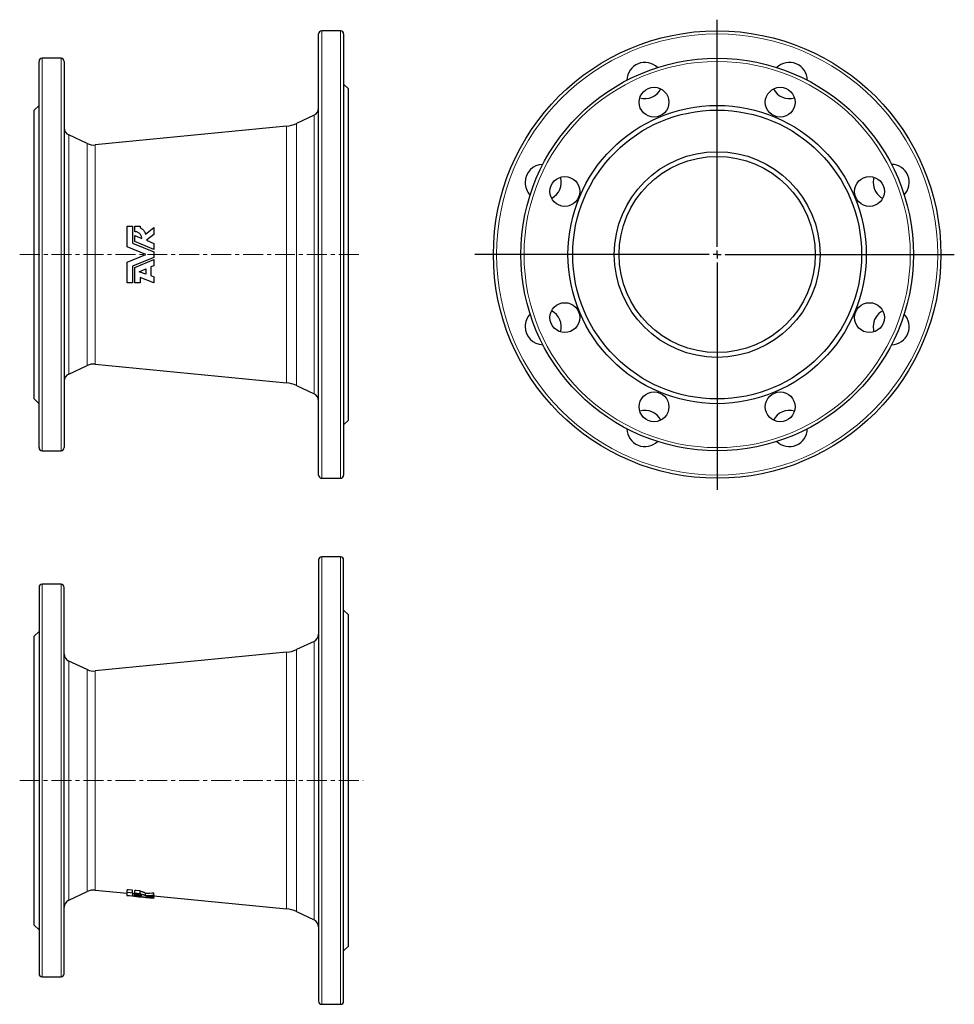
# Model space of a CAD drawing. Header units: millimetres. Extents: x 74 to 669, y 13 to 640.
import ezdxf

# ---------------------------------------------------------------- set-up
doc = ezdxf.new("R2010")
doc.units = ezdxf.units.MM
doc.linetypes.add('CENTERX2', pattern=[20.32, 12.7, -2.54, 2.54, -2.54])
doc.layers.add('FORMAT', color=7, linetype='Continuous')

# ---------------------------------------------------------------- blocks, each defined once
blk = doc.blocks.new('SW_CENTERMARKSYMBOL_0')
at = {"layer": 'FORMAT', "color": 0}
for p, q in [((0, 5), (0, 149.57)), ((-5, 0), (-154.3, 0)), ((0, 0), (-2.5, 0)), ((0, 0), (0, 2.5)), ((0, 0), (0, -2.5)), ((0, 0), (2.5, 0)), ((5, 0), (151.04, 0)), ((0, -5), (0, -149.79))]:
    blk.add_line(p, q, dxfattribs=at)

msp = doc.modelspace()

# ---------------------------------------------------------------- linework, layer by layer
at = {"color": 7, "linetype": 'Continuous', "lineweight": 25}
for p, q in [((264.21, 349.79), (264.21, 630.79)), ((278.21, 632.79), (266.21, 632.79)), ((280.21, 630.79), (280.21, 490.29)), ((100.21, 615.29), (88.21, 615.29)), ((86.21, 367.29), (86.21, 613.29)), ((102.21, 613.29), (102.21, 490.29)), ((283.21, 595.79), (280.21, 598.79)), ((283.21, 490.29), (283.21, 595.79)), ((86.21, 585.29), (83.21, 582.29)), ((83.21, 490.29), (83.21, 582.29)), ((261.33, 578.95), (250.23, 573.77)), ((243.72, 571.99), (122.02, 560.09)), ((116.82, 560.98), (105.1, 566.45)), ((142.23, 495.18), (142.23, 508.29)), ((142.23, 508.29), (145.78, 508.29)), ((145.78, 508.29), (145.78, 497.62)), ((147.16, 508.29), (150.58, 508.29)), ((147.16, 504.86), (147.16, 508.29)), ((150.58, 508.29), (150.58, 507.26)), ((147.16, 498.54), (147.16, 502.38)), ((147.16, 502.38), (151.61, 500.57)), ((153.94, 503.34), (159.37, 507.44)), ((159.37, 502.98), (154.57, 499.36)), ((159.37, 507.44), (159.37, 502.98)), ((145.78, 497.62), (159.37, 492.09)), ((159.37, 493.57), (147.16, 498.54)), ((154.57, 499.36), (159.37, 497.41)), ((159.37, 497.41), (159.37, 493.57)), ((83.21, 398.29), (83.21, 490.29)), ((102.21, 490.29), (102.21, 367.29)), ((154.23, 490.29), (142.23, 495.18)), ((142.23, 485.41), (154.23, 490.29)), ((159.37, 492.09), (159.37, 488.5)), ((280.21, 490.29), (280.21, 349.79)), ((283.21, 384.79), (283.21, 490.29)), ((142.23, 472.29), (142.23, 485.41)), ((159.37, 488.5), (145.78, 482.97)), ((145.78, 482.97), (145.78, 472.29)), ((147.16, 482.05), (159.37, 487.02)), ((159.37, 483.18), (157.48, 482.41)), ((159.37, 487.02), (159.37, 483.18)), ((147.16, 472.29), (147.16, 482.05)), ((149.96, 479.35), (154.23, 481.08)), ((154.23, 477.71), (149.96, 479.35)), ((154.23, 481.08), (154.23, 477.71)), ((157.48, 482.41), (157.48, 476.83)), ((157.48, 476.83), (159.37, 476.1)), ((145.78, 472.29), (142.23, 472.29)), ((150.58, 472.29), (147.16, 472.29)), ((150.58, 475.66), (150.58, 472.29)), ((159.37, 472.29), (150.58, 475.66)), ((159.37, 476.1), (159.37, 472.29)), ((122.02, 420.49), (243.72, 408.59)), ((105.1, 414.14), (116.82, 419.6)), ((250.23, 406.81), (261.33, 401.64)), ((83.21, 398.29), (86.21, 395.29)), ((280.21, 381.79), (283.21, 384.79)), ((88.21, 365.29), (100.21, 365.29)), ((266.21, 347.79), (278.21, 347.79)), ((264.21, 295.72), (264.21, 14.72)), ((278.21, 297.72), (266.21, 297.72)), ((280.21, 14.72), (280.21, 295.72)), ((86.21, 278.22), (86.21, 32.22)), ((100.21, 280.22), (88.21, 280.22)), ((102.21, 32.22), (102.21, 278.22)), ((283.21, 260.72), (280.21, 263.72)), ((283.21, 49.72), (283.21, 260.72)), ((86.21, 250.22), (83.21, 247.22)), ((83.21, 63.22), (83.21, 247.22)), ((261.33, 243.87), (250.23, 238.7)), ((243.72, 236.92), (122.02, 225.02)), ((116.82, 225.91), (105.1, 231.37)), ((105.1, 79.06), (116.82, 84.53)), ((122.02, 85.42), (142.23, 83.44)), ((142.23, 84.18), (142.23, 85.73)), ((142.23, 82.1), (142.23, 84.18)), ((145.78, 83.82), (145.78, 85.38)), ((145.78, 83.82), (145.78, 81.95)), ((147.16, 83.68), (147.16, 85.24)), ((147.16, 82.91), (147.16, 83.68)), ((147.16, 82.45), (147.16, 82.91)), ((147.16, 81.91), (147.16, 82.45)), ((150.58, 83.34), (150.58, 84.89)), ((150.58, 83.34), (150.58, 83.09)), ((153.94, 81.94), (153.94, 83.47)), ((159.37, 82.24), (159.37, 83.79)), ((159.37, 82.24), (159.37, 81.34)), ((159.37, 81.76), (243.72, 73.52)), ((154.23, 80.76), (159.37, 80.26)), ((159.37, 80.6), (159.37, 81.34)), ((159.37, 80.6), (159.37, 80.33)), ((159.37, 80.28), (159.37, 80.33)), ((159.37, 80.28), (159.37, 80.26)), ((250.23, 71.74), (261.33, 66.56)), ((83.21, 63.22), (86.21, 60.22)), ((280.21, 46.72), (283.21, 49.72)), ((88.21, 30.22), (100.21, 30.22)), ((266.21, 12.72), (278.21, 12.72))]:
    msp.add_line(p, q, dxfattribs=at)
at = {"color": 8, "linetype": 'Continuous', "lineweight": 18}
for p, q in [((266.21, 632.79), (266.21, 347.79)), ((278.21, 490.29), (278.21, 632.79)), ((88.21, 615.29), (88.21, 365.29)), ((100.21, 490.29), (100.21, 615.29)), ((261.33, 401.64), (261.33, 578.95)), ((243.72, 408.59), (243.72, 571.99)), ((250.23, 573.77), (250.23, 406.81)), ((105.1, 566.45), (105.1, 490.29)), ((116.82, 490.29), (116.82, 560.98)), ((122.02, 560.09), (122.02, 420.49)), ((100.21, 365.29), (100.21, 490.29)), ((105.1, 490.29), (105.1, 414.14)), ((116.82, 419.6), (116.82, 490.29)), ((278.21, 347.79), (278.21, 490.29)), ((266.21, 297.72), (266.21, 12.72)), ((278.21, 12.72), (278.21, 297.72)), ((88.21, 280.22), (88.21, 30.22)), ((100.21, 30.22), (100.21, 280.22)), ((250.23, 238.7), (250.23, 71.74)), ((261.33, 66.56), (261.33, 243.87)), ((243.72, 73.52), (243.72, 236.92)), ((105.1, 231.37), (105.1, 79.06)), ((116.82, 84.53), (116.82, 225.91)), ((122.02, 225.02), (122.02, 85.42))]:
    msp.add_line(p, q, dxfattribs=at)
at = {"color": 7, "linetype": 'Continuous', "lineweight": 25, "flags": 128}
for points in [[(145.78, 85.38), (143.28, 85.63), (142.23, 85.73)], [(142.23, 84.18), (144.19, 83.98), (145.78, 83.82)], [(150.58, 84.89), (148.14, 85.14), (147.16, 85.24)], [(147.16, 83.68), (149.01, 83.5), (150.58, 83.34)]]:
    msp.add_lwpolyline(points, dxfattribs=at)
at = {"color": 7, "linetype": 'Continuous', "lineweight": 25}
for centre, radius in [((518.08, 490.29), 142.5), ((518.08, 490.29), 125), ((477.89, 587.3), 9.5), ((558.26, 587.3), 9.5), ((518.08, 490.29), 95), ((518.08, 490.29), 92), ((518.08, 490.29), 65.5), ((518.08, 490.29), 62.5), ((421.07, 530.47), 9.5), ((615.08, 530.47), 9.5), ((421.07, 450.11), 9.5), ((615.08, 450.11), 9.5), ((477.89, 393.28), 9.5), ((558.26, 393.28), 9.5)]:
    msp.add_circle(centre, radius, dxfattribs=at)
at = {"color": 8, "linetype": 'Continuous', "lineweight": 18}
for radius in [140.5, 123]:
    msp.add_circle((518.08, 490.29), radius, dxfattribs=at)
at = {"color": 7, "linetype": 'Continuous', "lineweight": 25}
for centre, radius, start, end in [((266.21, 630.79), 2, 90, 180), ((278.21, 630.79), 2, 0, 90), ((88.21, 613.29), 2, 90, 180), ((100.21, 613.29), 2, 0, 90), ((472.15, 601.16), 11.5, 45.82361, 179.17639), ((564, 601.16), 11.5, 0.82361, 134.17639), ((472.15, 601.16), 11.5, 253.20659, 331.79341), ((564, 601.16), 11.5, 208.20659, 286.79341), ((259.21, 583.48), 5, 295, 0), ((107.21, 570.98), 5, 180, 245), ((241.78, 591.9), 20, 275.58493, 295), ((121.05, 570.04), 10, 245, 275.58493), ((407.21, 536.21), 11.5, 90.82361, 180), ((628.94, 536.21), 11.5, 315.82361, 89.17639), ((407.21, 536.21), 11.5, 298.20659, 16.79341), ((628.94, 536.21), 11.5, 163.20659, 180), ((407.21, 536.21), 11.5, 180, 224.17639), ((628.94, 536.21), 11.5, 180, 241.79341), ((407.21, 444.37), 11.5, 135.82361, 180), ((407.21, 444.37), 11.5, 343.20659, 61.79341), ((628.94, 444.37), 11.5, 118.20659, 180), ((628.94, 444.37), 11.5, 270.82361, 44.17639), ((407.21, 444.37), 11.5, 180, 269.17639), ((628.94, 444.37), 11.5, 180, 196.79341), ((121.05, 410.54), 10, 84.41507, 115), ((107.21, 409.61), 5, 115, 180), ((241.78, 388.69), 20, 65, 84.41507), ((259.21, 397.11), 5, 0, 65), ((472.15, 379.43), 11.5, 28.20659, 106.79341), ((564, 379.43), 11.5, 73.20659, 151.79341), ((472.15, 379.43), 11.5, 180.82361, 314.17639), ((564, 379.43), 11.5, 225.82361, 359.17639), ((88.21, 367.29), 2, 180, 270), ((100.21, 367.29), 2, 270, 0), ((266.21, 349.79), 2, 180, 270), ((278.21, 349.79), 2, 270, 0), ((266.21, 295.72), 2, 90, 180), ((278.21, 295.72), 2, 0, 90), ((88.21, 278.22), 2, 90, 180), ((100.21, 278.22), 2, 0, 90), ((259.21, 248.4), 5, 295, 0), ((241.78, 256.82), 20, 275.58493, 295), ((107.21, 235.9), 5, 180, 245), ((121.05, 234.97), 10, 245, 275.58493), ((121.05, 75.46), 10, 84.41507, 115), ((107.21, 74.53), 5, 115, 180), ((241.78, 53.61), 20, 65, 84.41507), ((259.21, 62.03), 5, 0, 65), ((88.21, 32.22), 2, 180, 270), ((100.21, 32.22), 2, 270, 0), ((266.21, 14.72), 2, 180, 270), ((278.21, 14.72), 2, 270, 0)]:
    msp.add_arc(centre, radius, start, end, dxfattribs=at)
for centre, major_axis, ratio, start_param, end_param in [((200.84, 155.22), (194.07, 0), 0.395226, 4.405591, 4.469843), ((210.03, 155.22), (192.57, 0), 0.395226, 4.372278, 4.379822), ((210.97, 155.22), (196.5, 0), 0.395226, 4.374258, 4.446687), ((224.84, 155.22), (199.83, 0), 0.395226, 4.313125, 4.337198), ((214.83, 155.22), (197.43, 0), 0.395226, 4.362526, 4.427655), ((149.1, 155.22), (96.14, 0), 0.747183, 4.762769, 4.819453), ((149.36, 155.22), (98.17, 0), 0.747183, 4.759032, 4.814523), ((155.37, 155.22), (98.96, 0), 0.747183, 4.704255, 4.752799), ((224.84, 155.22), (199.83, 0), 0.395226, 4.353055, 4.378608)]:
    msp.add_ellipse(centre, major_axis=major_axis, ratio=ratio, start_param=start_param, end_param=end_param, dxfattribs=at)
for points, knots in [([(151.61, 500.57), (151.6, 500.85), (151.56, 501.14), (151.43, 501.69), (151.34, 501.96), (151.11, 502.48), (150.97, 502.73), (150.65, 503.19), (150.46, 503.41), (150.05, 503.81), (149.83, 503.98), (149.36, 504.29), (149.1, 504.43), (148.57, 504.64), (148.3, 504.72), (147.74, 504.84), (147.45, 504.86), (147.16, 504.86)], [0, 0, 0, 0, 0.125, 0.125, 0.25, 0.25, 0.375, 0.375, 0.5, 0.5, 0.625, 0.625, 0.75, 0.75, 0.875, 0.875, 1, 1, 1, 1]), ([(150.58, 507.26), (151.01, 507.1), (151.4, 506.89), (151.95, 506.5), (152.13, 506.36), (152.46, 506.06), (152.62, 505.9), (152.91, 505.56), (153.04, 505.38), (153.29, 505.01), (153.4, 504.81), (153.7, 504.21), (153.84, 503.79), (153.94, 503.34)], [0, 0, 0, 0, 0.25, 0.25, 0.375, 0.375, 0.5, 0.5, 0.625, 0.625, 0.75, 0.75, 1, 1, 1, 1]), ([(151.61, 81.73), (151.6, 81.77), (151.56, 81.82), (151.43, 81.91), (151.34, 81.97), (151.11, 82.07), (150.97, 82.13), (150.65, 82.24), (150.46, 82.3), (150.05, 82.41), (149.83, 82.47), (149.36, 82.57), (149.1, 82.63), (148.57, 82.72), (148.3, 82.76), (147.74, 82.84), (147.45, 82.88), (147.16, 82.91)], [0, 0, 0, 0, 0.125, 0.125, 0.25, 0.25, 0.375, 0.375, 0.5, 0.5, 0.625, 0.625, 0.75, 0.75, 0.875, 0.875, 1, 1, 1, 1]), ([(153.94, 83.47), (153.84, 83.56), (153.7, 83.66), (153.4, 83.81), (153.29, 83.86), (153.04, 83.96), (152.91, 84.01), (152.62, 84.12), (152.46, 84.17), (152.13, 84.27), (151.96, 84.32), (151.41, 84.46), (151.01, 84.55), (150.58, 84.64)], [0, 0, 0, 0, 0.25, 0.25, 0.375, 0.375, 0.5, 0.5, 0.625, 0.625, 0.75, 0.75, 1, 1, 1, 1]), ([(150.58, 83.09), (151.01, 83.01), (151.4, 82.92), (151.95, 82.77), (152.13, 82.72), (152.46, 82.63), (152.62, 82.58), (152.91, 82.47), (153.04, 82.42), (153.29, 82.32), (153.4, 82.27), (153.7, 82.12), (153.84, 82.03), (153.94, 81.94)], [0, 0, 0, 0, 0.25, 0.25, 0.375, 0.375, 0.5, 0.5, 0.625, 0.625, 0.75, 0.75, 1, 1, 1, 1])]:
    msp.add_open_spline(points, degree=3, knots=knots, dxfattribs=at)
at = {"layer": 'FORMAT', "linetype": 'CENTERX2', "lineweight": 18}
for p, q in [((73.93, 490.29), (292.04, 490.29)), ((73.89, 155.22), (292.64, 155.22))]:
    msp.add_line(p, q, dxfattribs=at)

# ---------------------------------------------------------------- block references
at = {"layer": 'FORMAT'}
msp.add_blockref('SW_CENTERMARKSYMBOL_0', (518.08, 490.29), dxfattribs=at)

doc.saveas('drawing.dxf')
